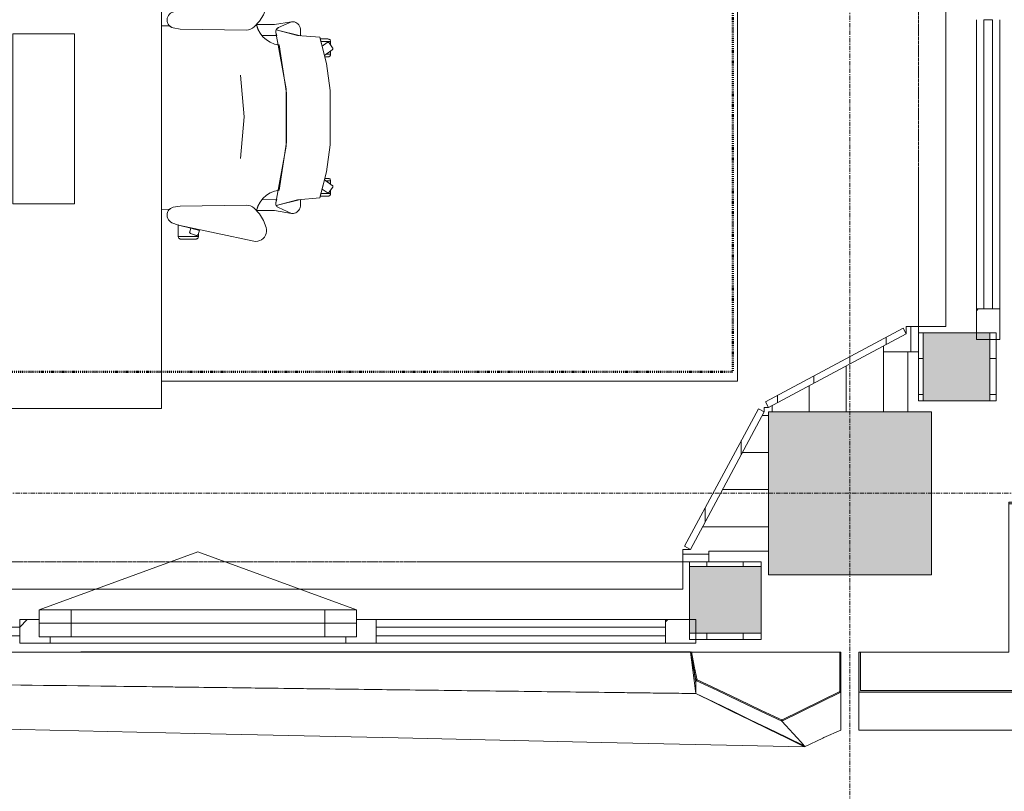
# Model space of a CAD drawing. Header units: millimetres. Extents: x -3388 to 301539, y -5590 to 54660.
# Tile 44 of 216: x 55308 to 58026, y 11777 to 13908. Entities that reach past the tile are written whole.
import ezdxf

# ---------------------------------------------------------------- set-up
doc = ezdxf.new("R2010")
doc.units = ezdxf.units.MM
for name, pattern in [('30_minuten', [5.6, 2.4, -1.6, 0, -1.6]), ('Hidden_2', [2, 1, -1]), ('stramienlijn', [21, 12, -3, 3, -3])]:
    doc.linetypes.add(name, pattern=pattern)
for name, color, linetype, lineweight in [('A-DETL-MBND', 5, 'Continuous', 9), ('A-FLOR', 192, 'Continuous', 13), ('A-GENM', 13, 'Continuous', 9), ('A-GLAZ', 151, 'Continuous', 9), ('A-GLAZ-CURT', 52, 'Continuous', 9), ('A-GLAZ-CWMG', 51, 'Continuous', 9), ('A-WALL', 113, 'Continuous', 9), ('A-WALL-PATT', 111, 'Continuous', 18), ('I-FURN', 30, 'Continuous', 13), ('S-COLS', 52, 'Continuous', 13), ('S-GRID', 1, 'Continuous', 9)]:
    doc.layers.add(name, color=color, linetype=linetype, lineweight=lineweight)
pattern_1 = [(90, (0, 0), (-100, 6e-15), [])]
pattern_2 = [(180, (58004, 15272.5), (8e-14, -100), [])]
pattern_3 = [(90, (54905, 12196), (-100, -4e-12), [])]

# ---------------------------------------------------------------- blocks, each defined once
blk = doc.blocks.new('Prefab_Betonkolom_Rechthoekig - Prefab kolom rechthoekig 450x450-1702233-4e verdieping - bouwdeel 3_ 4_ 5')
at = {"layer": 'S-COLS', "lineweight": 9}
blk.add_hatch(color=254, dxfattribs=at).paths.add_polyline_path([(-225, -225), (225, -225), (225, 225), (-225, 225)], flags=0)
at = {"layer": 'S-COLS', "color": 8, "lineweight": 9}
for p, q in [((225, 225), (-225, 225)), ((-225, 225), (-225, -225)), ((225, -225), (225, 225)), ((-225, -225), (225, -225))]:
    blk.add_line(p, q, dxfattribs=at)
blk = doc.blocks.new('stadhuis Zoetermeer_constructie_4_rvt-1-4e verdieping - bouwdeel 3_ 4_ 5')
at = {"layer": 'A-DETL-MBND', "color": 254}
for p, q in [((57768, 13061), (57768, 12990.3)), ((57768, 12990.3), (57693, 12990.3)), ((57693, 12990.3), (57760, 12990.3)), ((57760, 12990.3), (57760, 12825.3)), ((57789.5, 12990.3), (57768, 12990.3)), ((57760, 12825.3), (57693, 12825.3)), ((57210, 12432), (57139, 12432)), ((57210, 12440), (57210, 12432)), ((57375, 12440), (57210, 12440)), ((57210, 12432), (57210, 12410.5))]:
    blk.add_line(p, q, dxfattribs=at)
at = {"layer": 'A-FLOR', "color": 8, "lineweight": 9}
for p, q in [((57693, 12825), (57693, 13007.4)), ((57192.6, 12507), (57375, 12507))]:
    blk.add_line(p, q, dxfattribs=at)
at = {"lineweight": 9, "rotation": 270.0000000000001}
blk.add_blockref('Prefab_Betonkolom_Rechthoekig - Prefab kolom rechthoekig 450x450-1702233-4e verdieping - bouwdeel 3_ 4_ 5', (57600, 12600), dxfattribs=at)
blk = doc.blocks.new('82_FU_WPB_SH_oth_bureau dubbel - overleg 2p 1600x1600x700-V264-4e verdieping - bouwdeel 3_ 4_ 5')
at = {"layer": 'I-FURN', "color": 8, "lineweight": 9}
for p, q in [((-800, 820), (-800, 40)), ((800, 820), (-800, 820)), ((800, 820), (-800, 820)), ((-800, 820), (-800, 40)), ((800, 40), (800, 820)), ((800, 40), (800, 820)), ((-235, 580), (-235, 410)), ((235, 580), (-235, 580)), ((235, 410), (235, 580)), ((-235, 410), (235, 410)), ((-60.8, 260), (-60.8, 225)), ((60.8, 260), (-60.8, 260)), ((60.8, 225), (60.8, 260)), ((-226.2, 135.5), (-201.2, 225)), ((-201.2, 225), (198.8, 225)), ((198.8, 225), (223.8, 135.5)), ((-226.2, 135.5), (223.8, 135.5)), ((-226.2, 115.5), (-226.2, 135.5)), ((-217, 105.5), (-226.2, 115.5)), ((223.8, 115.5), (214.5, 105.5)), ((223.8, 135.5), (223.8, 115.5)), ((214.5, 105.5), (-217, 105.5)), ((777.2, 40), (800, 40)), ((777.2, 40), (800, 40)), ((800, 40), (800, 0)), ((-800, -780), (-800, 0)), ((777.2, 0), (800, 0)), ((800, 0), (800, -780)), ((-800, 0), (-800, -780)), ((800, 0), (777.2, 0)), ((800, -780), (800, 0)), ((-217, -65.5), (-226.2, -75.5)), ((-226.2, -75.5), (-226.2, -95.5)), ((214.5, -65.5), (-217, -65.5)), ((223.8, -75.5), (214.5, -65.5)), ((223.8, -95.5), (223.8, -75.5)), ((-226.2, -95.5), (-201.2, -185)), ((-226.2, -95.5), (223.8, -95.5)), ((198.8, -185), (223.8, -95.5)), ((-201.2, -185), (198.8, -185)), ((-60.8, -220), (-60.8, -185)), ((60.8, -185), (60.8, -220)), ((60.8, -220), (-60.8, -220)), ((-235, -580), (-235, -410)), ((-235, -410), (235, -410)), ((235, -410), (235, -580)), ((235, -580), (-235, -580)), ((800, -780), (-800, -780)), ((-800, -780), (800, -780))]:
    blk.add_line(p, q, dxfattribs=at)
blk = doc.blocks.new('82_FU_WPB_SH_oth_bureaustoel - Medachair_dwg-4535414-4e verdieping - bouwdeel 3_ 4_ 5')
at = {"layer": 'I-FURN', "color": 8, "lineweight": 9, "flags": 128}
for points in [[(892.889, 168.223), (890.967, 168.059), (889.043, 168.196), (887.164, 168.631), (885.376, 169.354), (900.733, 228.425), (905.902, 289.24), (978.561, 307.639), (1052.71, 318.565), (1203.12, 318.565), (1277.28, 307.639), (1349.93, 289.24), (1355.1, 228.425), (1370.46, 169.354), (1368.67, 168.631), (1366.79, 168.196), (1364.87, 168.059), (1362.95, 168.223), (1207.14, 197.058), (1048.69, 197.058)], [(918.125, 319.565), (927.701, 319.565), (921.833, 315.302), (921.252, 314.785), (920.782, 314.165), (920.443, 313.465), (920.246, 312.713), (920.201, 311.936), (920.307, 311.165), (920.562, 310.431), (920.955, 309.759), (930.663, 296.398), (918.125, 292.89), (918.125, 319.565), (918.125, 292.89), (910.828, 290.739), (910.828, 312.214), (910.93, 313.488), (911.254, 314.724), (911.788, 315.885), (912.516, 316.936), (913.416, 317.843), (914.461, 318.579), (915.618, 319.121), (916.852, 319.453)], [(940.758, 324.147), (956.25, 302.822), (930.663, 296.398), (920.955, 309.759), (920.562, 310.431), (920.307, 311.165), (920.201, 311.936), (920.246, 312.713), (920.443, 313.465), (920.782, 314.165), (921.252, 314.785), (921.833, 315.302), (935.215, 325.024), (935.808, 325.381), (936.454, 325.628), (937.133, 325.76), (937.824, 325.773), (938.507, 325.664), (939.161, 325.439), (939.766, 325.104), (940.304, 324.669)], [(952.817, 319.565), (944.086, 319.565), (952.817, 307.547)], [(956.25, 302.822), (960.114, 303.709), (960.114, 312.214), (960.012, 313.488), (959.689, 314.724), (959.155, 315.885), (958.427, 316.936), (957.526, 317.842), (956.482, 318.578), (955.325, 319.121), (954.091, 319.453), (952.817, 319.565), (952.817, 307.547)], [(1299.59, 302.822), (1295.72, 303.709), (1295.72, 312.214), (1295.82, 313.488), (1296.15, 314.724), (1296.68, 315.885), (1297.41, 316.936), (1298.31, 317.842), (1299.35, 318.578), (1300.51, 319.121), (1301.75, 319.453), (1303.02, 319.565), (1303.02, 307.547)], [(1315.08, 324.147), (1299.59, 302.822), (1325.17, 296.398), (1334.88, 309.759), (1335.27, 310.431), (1335.53, 311.165), (1335.64, 311.936), (1335.59, 312.713), (1335.39, 313.465), (1335.05, 314.165), (1334.58, 314.785), (1334, 315.302), (1320.62, 325.024), (1319.95, 325.418), (1319.21, 325.673), (1318.44, 325.779), (1317.67, 325.733), (1316.92, 325.537), (1316.22, 325.197), (1315.6, 324.728)], [(1303.02, 319.565), (1311.75, 319.565), (1303.02, 307.547)], [(1337.71, 319.565), (1328.13, 319.565), (1334, 315.302), (1334.58, 314.785), (1335.05, 314.165), (1335.39, 313.465), (1335.59, 312.713), (1335.64, 311.936), (1335.53, 311.165), (1335.27, 310.431), (1334.88, 309.759), (1325.17, 296.398), (1337.71, 292.89), (1337.71, 319.565), (1337.71, 292.89), (1345.01, 290.739), (1345.01, 312.214), (1344.91, 313.488), (1344.58, 314.724), (1344.05, 315.885), (1343.32, 316.936), (1342.42, 317.843), (1341.38, 318.579), (1340.22, 319.121), (1338.98, 319.453)], [(885.376, 169.354), (901.933, 235.905), (883.884, 235.905), (878.925, 235.405), (875.362, 233.856), (872.064, 231.801), (869.103, 229.285), (866.877, 226.428), (865.11, 223.266), (863.842, 219.874), (863.209, 217.007), (863.006, 214.077), (863.24, 211.15), (879.412, 175.835), (880.431, 173.831), (881.796, 172.044), (883.463, 170.535)], [(871.242, 164.405), (863.24, 211.15), (879.412, 175.835), (880.505, 173.714), (881.986, 171.843), (883.8, 170.291), (885.878, 169.118), (888.143, 168.366), (890.51, 168.064), (892.892, 168.223), (901.41, 170.576), (901.218, 129.572), (891.954, 123.132), (881.803, 118.206), (871.01, 114.916)], [(1362.94, 168.223), (1354.43, 170.576), (1354.62, 129.572), (1363.88, 123.132), (1374.03, 118.206), (1384.83, 114.916), (1384.59, 164.405), (1392.6, 211.15), (1376.42, 175.835), (1375.41, 173.831), (1374.04, 172.044), (1372.37, 170.535), (1370.46, 169.354), (1368.67, 168.631), (1366.79, 168.196), (1364.87, 168.059)], [(824.403, 141.678), (818.953, 142.657), (813.415, 142.634), (807.972, 141.609), (802.805, 139.617), (798.084, 136.723), (793.963, 133.023), (790.58, 128.638), (788.046, 123.714), (786.445, 118.413), (785.829, 112.909), (786.219, 107.385), (831.099, -100.079), (837.63, -118.572), (839.728, -122.329), (842.495, -125.624), (845.834, -128.337), (849.625, -130.373), (853.732, -131.657), (858.007, -132.144), (862.297, -131.816), (866.449, -130.686), (870.313, -128.793), (873.751, -126.206), (876.639, -123.017), (878.875, -119.341), (880.377, -115.309), (883.676, -96.3046), (886.374, 87.0952), (885.563, 92.9865), (883.773, 98.6577), (881.055, 103.947), (877.488, 108.705), (862.019, 123.036), (844.106, 134.163)], [(1369.46, 87.0952), (1372.16, -96.3046), (1375.46, -115.309), (1376.96, -119.341), (1379.2, -123.017), (1382.09, -126.206), (1385.52, -128.793), (1389.39, -130.686), (1393.54, -131.816), (1397.83, -132.144), (1402.1, -131.657), (1406.21, -130.373), (1410, -128.337), (1413.34, -125.624), (1416.11, -122.329), (1418.21, -118.572), (1424.74, -100.079), (1469.62, 107.385), (1470.01, 112.909), (1469.39, 118.413), (1467.79, 123.714), (1465.26, 128.638), (1461.87, 133.023), (1457.75, 136.723), (1453.03, 139.617), (1447.86, 141.609), (1442.42, 142.634), (1436.88, 142.657), (1431.43, 141.678), (1411.73, 134.163), (1393.82, 123.036), (1378.35, 108.705), (1374.78, 103.947), (1372.06, 98.6577), (1370.27, 92.9865)], [(799.562, -101.355), (799.562, -45.6211), (798.289, -45.733), (797.055, -46.0653), (795.898, -46.6078), (794.853, -47.3438), (793.953, -48.2507), (793.225, -49.3008), (792.691, -50.4619), (792.368, -51.6983), (792.265, -52.9721), (792.265, -94.1338), (792.419, -95.5465), (792.843, -96.9028), (793.521, -98.1512), (794.429, -99.2443), (795.532, -100.141), (796.787, -100.807), (798.148, -101.216)], [(799.562, -45.5991), (807.31, -45.5991), (805.271, -46.2618), (804.634, -46.532), (804.054, -46.9088), (803.548, -47.3805), (803.132, -47.9329), (802.818, -48.5492), (802.616, -49.2106), (802.531, -49.8971), (802.568, -50.5879), (802.723, -51.2618), (807.834, -66.993), (808.146, -67.7056), (808.591, -68.3438), (809.152, -68.8829), (809.807, -69.3023), (810.531, -69.5858), (811.297, -69.7226), (812.075, -69.7073), (812.834, -69.5406), (822.297, -66.4659), (831.099, -100.057), (831.452, -101.333), (799.562, -101.333)], [(816.415, -42.6409), (805.266, -46.2635), (804.629, -46.5337), (804.049, -46.9104), (803.543, -47.3822), (803.127, -47.9346), (802.813, -48.5508), (802.61, -49.2123), (802.526, -49.8988), (802.562, -50.5895), (802.718, -51.2635), (807.829, -66.9946), (808.141, -67.7073), (808.586, -68.3455), (809.147, -68.8846), (809.802, -69.304), (810.526, -69.5875), (811.292, -69.7243), (812.07, -69.709), (812.829, -69.5423), (822.292, -66.4676)], [(1456.27, -45.5991), (1448.53, -45.5991), (1450.57, -46.2618), (1451.2, -46.532), (1451.78, -46.9088), (1452.29, -47.3805), (1452.7, -47.9329), (1453.02, -48.5492), (1453.22, -49.2106), (1453.3, -49.8971), (1453.27, -50.5879), (1453.11, -51.2618), (1448, -66.993), (1447.73, -67.6297), (1447.35, -68.2097), (1446.88, -68.7156), (1446.33, -69.1319), (1445.71, -69.4459), (1445.05, -69.6481), (1444.37, -69.7324), (1443.68, -69.6962), (1443, -69.5406), (1433.54, -66.4659), (1424.74, -100.057), (1424.38, -101.333), (1456.27, -101.333)], [(1439.42, -42.6409), (1450.57, -46.2635), (1451.21, -46.5337), (1451.79, -46.9104), (1452.29, -47.3822), (1452.71, -47.9346), (1453.02, -48.5508), (1453.23, -49.2123), (1453.31, -49.8988), (1453.27, -50.5895), (1453.12, -51.2635), (1448.01, -66.9946), (1447.69, -67.7073), (1447.25, -68.3455), (1446.69, -68.8846), (1446.03, -69.304), (1445.31, -69.5875), (1444.54, -69.7243), (1443.77, -69.709), (1443.01, -69.5423), (1433.54, -66.4676)], [(1456.27, -101.355), (1456.27, -45.6211), (1457.55, -45.733), (1458.78, -46.0653), (1459.94, -46.6078), (1460.98, -47.3438), (1461.88, -48.2507), (1462.61, -49.3008), (1463.14, -50.4619), (1463.47, -51.6983), (1463.57, -52.9721), (1463.57, -94.1338), (1463.42, -95.5465), (1462.99, -96.9028), (1462.31, -98.1512), (1461.41, -99.2443), (1460.3, -100.141), (1459.05, -100.807), (1457.69, -101.216)]]:
    blk.add_lwpolyline(points, close=True, dxfattribs=at)
for points in [[(1391.99, 219.874), (1392.63, 217.007), (1392.83, 214.077), (1392.6, 211.15), (1392.83, 214.077), (1392.63, 217.007), (1391.99, 219.874), (1390.73, 223.267), (1388.96, 226.428), (1386.73, 229.285), (1383.77, 231.802), (1380.47, 233.857), (1376.91, 235.406), (1371.95, 235.905), (1353.9, 235.905), (1370.46, 169.354), (1372.37, 170.535), (1374.04, 172.044), (1375.41, 173.831), (1376.42, 175.835), (1392.6, 211.15)], [(1375.46, -115.309), (1372.16, -96.3046), (1369.46, 87.0952), (1370.27, 92.9865), (1372.06, 98.6577), (1374.78, 103.947), (1378.35, 108.705), (1384.43, 115.005), (1372.33, 118.902), (1361.09, 124.852), (1351.07, 132.673), (1342.56, 142.125), (1335.84, 152.917), (1331.11, 164.717), (1328.51, 177.162), (1195.33, 198.061), (1060.51, 198.061), (927.325, 177.162), (924.726, 164.717), (919.993, 152.917), (913.272, 142.125), (904.769, 132.673), (894.746, 124.852), (883.511, 118.902), (871.409, 115.005), (877.488, 108.705), (881.055, 103.947), (883.773, 98.6577), (885.563, 92.9865), (886.374, 87.0952), (883.676, -96.3046), (880.377, -115.309), (879.012, -119.052), (877.014, -122.499), (874.445, -125.544), (874.7616, -147.7067)], [(1241.01, 70.5866), (1126.01, 80.6836), (1011.01, 70.5866)], [(1381.0744, -147.7067), (1381.39, -125.544), (1378.82, -122.499), (1376.82, -119.052), (1375.46, -115.309)]]:
    blk.add_lwpolyline(points, dxfattribs=at)
blk = doc.blocks.new('82_FU_WPB_SH_oth_bureaustoel - 82_FU_WPB_SH_oth_bureaustoel-362900-4e verdieping - bouwdeel 3_ 4_ 5')
blk.add_blockref('82_FU_WPB_SH_oth_bureaustoel - Medachair_dwg-4535414-4e verdieping - bouwdeel 3_ 4_ 5', (-1131.3, 47.7))
blk = doc.blocks.new('Stadhuis Zoetermeer_OTH_interieur_rvt-1-4e verdieping - bouwdeel 3_ 4_ 5')
at = {"color": 8, "lineweight": 9, "rotation": 270.0000000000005}
for name, p in [('82_FU_WPB_SH_oth_bureau dubbel - overleg 2p 1600x1600x700-V264-4e verdieping - bouwdeel 3_ 4_ 5', (54879.2, 13634.2)), ('82_FU_WPB_SH_oth_bureaustoel - 82_FU_WPB_SH_oth_bureaustoel-362900-4e verdieping - bouwdeel 3_ 4_ 5', (55799.2, 13634.2))]:
    blk.add_blockref(name, p, dxfattribs=at)
blk = doc.blocks.new('NLRS_65_GM_WPB_brandscheiding_gen_ISR - 30 minuten-3342762-4e verdieping - bouwdeel 3_ 4_ 5')
at = {"layer": 'A-GENM', "linetype": '30_minuten', "lineweight": 50}
blk.add_line((0, 0), (4907.2, 0), dxfattribs=at)
blk = doc.blocks.new('NLRS_65_GM_WPB_brandscheiding_gen_ISR - 30 minuten-3342768-4e verdieping - bouwdeel 3_ 4_ 5')
at = {"layer": 'A-GENM', "linetype": '30_minuten', "lineweight": 50}
blk.add_line((0, 0), (12426.75, 0), dxfattribs=at)
blk = doc.blocks.new('00_kader 5350x3250 - 00_kader 5350x3250-V32-4e verdieping - bouwdeel 3_ 4_ 5')
at = {"layer": 'A-DETL-MBND'}
blk.add_line((57162.9, 12161.7), (57160.1, 12161), dxfattribs=at)
for points, knots in [([(55182.5, 12161.5), (55339.4, 12161.6), (55580.1, 12161.6), (55904.4, 12161.6), (56155.6, 12161.6), (56406.7, 12161.7), (56615.9, 12161.7), (56783.3, 12161.7), (56888, 12161.7), (56971.7, 12161.7), (57034.4, 12161.7), (57086.8, 12161.7), (57123.4, 12161.7), (57144.3, 12161.8), (57154.8, 12161.7), (57160, 12161.8)], [0.5625009, 0.5625009, 0.5625009, 0.5625009, 0.6666667, 0.7222222, 0.7777778, 0.8333333, 0.8888889, 0.9166667, 0.9444444, 0.9583333, 0.9722222, 0.9861111, 0.9930556, 0.9965278, 1, 1, 1, 1]), ([(57162.9, 12161.7), (57162.9, 12161.7), (57162.9, 12161.8), (57162.9, 12161.7), (57162.9, 12161.7), (57162.9, 12161.7), (57162.9, 12161.7), (57162.9, 12161.7), (57162.9, 12161.7), (57162.9, 12161.6), (57162.9, 12161.6)], [0.0017291, 0.0017291, 0.0017291, 0.0017291, 0.0069444, 0.0138889, 0.0277778, 0.0555556, 0.0833333, 0.1111111, 0.1666667, 0.2222222, 0.2222222, 0.2222222, 0.2222222])]:
    blk.add_open_spline(points, degree=3, knots=knots, dxfattribs=at)
blk = doc.blocks.new('00_kader_hoek2 - 00_kader_hoek2-2921071-4e verdieping - bouwdeel 3_ 4_ 5')
at = {"layer": 'A-GENM'}
blk.add_hatch(color=256, dxfattribs=at).paths.add_polyline_path([(25, -548.9), (548.9, -548.9), (548.9, -25), (439, -25), (439, -29), (544.8, -29), (544.8, -544.8), (29, -544.8), (29, -439), (25, -439), (25, -463.2)], flags=0)
at = {"layer": 'A-GENM', "lineweight": 13}
for p, q in [((548.9, -25), (439, -25)), ((439, -25), (439, -29)), ((548.9, -548.9), (548.9, -25)), ((439, -29), (544.8, -29)), ((544.8, -29), (544.8, -544.8)), ((29, -439), (25, -439)), ((25, -439), (25, -548.9)), ((29, -544.8), (29, -439)), ((25, -548.9), (548.9, -548.9)), ((544.8, -544.8), (29, -544.8))]:
    blk.add_line(p, q, dxfattribs=at)
at = {"layer": 'A-GENM'}
for p, q in [((654, -25), (548.9, -25)), ((654, -25), (654, -654)), ((439, -29), (439, -439)), ((439, -439), (29, -439)), ((25, -548.9), (25, -654)), ((654, -654), (548.9, -548.9)), ((654, -654), (25, -654))]:
    blk.add_line(p, q, dxfattribs=at)
blk = doc.blocks.new('Rectangular Mullion - 31_CWM_065x84-V126-4e verdieping - bouwdeel 3_ 4_ 5')
at = {"layer": 'A-GLAZ-CWMG'}
h = blk.add_hatch(dxfattribs=at)
h.set_pattern_fill('FP_98', color=256, style=0, pattern_type=2)
h.set_pattern_definition([(225, (13025, 57981.5), (449.013, -449.013), []), (225, (13025, 57822.75), (6e-14, -898.0256), []), (225, (13025, 58140.25), (6e-14, -898.0256), [])])
h.paths.add_polyline_path([(0, -17.1), (0, -32.5), (-84, -32.5), (-84, 32.5), (0, 32.5)], flags=0)
at = {"layer": 'A-GLAZ-CWMG', "lineweight": 18}
for p, q in [((-84, 32.5), (0, 32.5)), ((-84, -32.5), (-84, 32.5)), ((0, 32.5), (0, -32.5)), ((0, -32.5), (-84, -32.5))]:
    blk.add_line(p, q, dxfattribs=at)
blk = doc.blocks.new('System Panel - 31_CWP_glas_gevel-3643622-4e verdieping - bouwdeel 3_ 4_ 5')
at = {"layer": 'A-GLAZ-CURT', "lineweight": 13}
for p, q in [((399.5, 12), (-399.5, 12)), ((-399.5, 12), (-399.5, -12)), ((399.5, -12), (399.5, 12)), ((-399.5, -12), (399.5, -12))]:
    blk.add_line(p, q, dxfattribs=at)
blk = doc.blocks.new('Rectangular Mullion - 31_CWM_065x84-2930152-4e verdieping - bouwdeel 3_ 4_ 5')
at = {"layer": 'A-GLAZ-CWMG'}
for p, q in [((41909, 12251), (42708, 12251)), ((41909, 12186), (42708, 12186))]:
    blk.add_line(p, q, dxfattribs=at)
blk = doc.blocks.new('31_Gevelopening_v2 - Merk_A-01-V129-4e verdieping - bouwdeel 3_ 4_ 5')
at = {"layer": 'A-GLAZ', "linetype": 'Hidden_2'}
for p, q in [((1357, -107.3), (-1357, -107.3)), ((-908.3, -107.3), (-1336.2, -107.3)), ((1336.2, -107.3), (908.3, -107.3)), ((1339, -107.3), (1357, -107.3)), ((1357, -107.3), (1339, -107.3))]:
    blk.add_line(p, q, dxfattribs=at)
blk = doc.blocks.new('00_kader 5350x3250 - 00_kader 5350x3250-V243-4e verdieping - bouwdeel 3_ 4_ 5')
at = {"layer": 'A-GENM'}
for points in [[(57175, 12083.2), (57177.9, 12083.8), (57162.9, 12161.6), (57160, 12161), (57167.5, 12122.1)], [(57572, 12051.1), (57575, 12051.1), (57575, 12161), (57572, 12161), (57572, 12136.8)], [(57412.2, 11970.3), (57413.5, 11973.1), (57176.3, 12085.9), (57175, 12083.2), (57406, 11973.3)], [(57412.2, 11970.3), (57575, 12051.1), (57573.7, 12053.8), (57410.9, 11973)]]:
    blk.add_hatch(color=256, dxfattribs=at).paths.add_polyline_path(points, flags=0)
at = {"layer": 'A-GENM', "lineweight": 13}
for p, q in [((57162.9, 12161.6), (57160, 12161)), ((57572, 12161), (57572, 12051.1)), ((57575, 12161), (57572, 12161)), ((57575, 12051.1), (57575, 12161)), ((57175, 12083.2), (57177.9, 12083.8)), ((57573.7, 12053.8), (57410.9, 11973)), ((57412.2, 11970.3), (57575, 12051.1)), ((57572, 12051.1), (57575, 12051.1)), ((57575, 12051.1), (57573.7, 12053.8)), ((57410.9, 11973), (57412.2, 11970.3)), ((57412.2, 11970.3), (57413.5, 11973.1))]:
    blk.add_line(p, q, dxfattribs=at)
at = {"layer": 'A-GENM'}
for p, q in [((57175, 12072.7), (57175, 12071.2)), ((57175, 12059.2), (57175, 12057.7)), ((57575, 12051.1), (57575, 11946)), ((57527.7, 11925.1), (57575, 11946))]:
    blk.add_line(p, q, dxfattribs=at)
at = {"layer": 'A-GENM', "lineweight": 13, "flags": 128}
for points in [[(57160, 12161), (57167.5, 12122.1), (57175, 12083.2)], [(57177.9, 12083.8), (57170.4, 12122.7), (57162.9, 12161.6)], [(57176.3, 12085.9), (57175.6, 12084.6), (57175, 12083.2)], [(57175, 12083.2), (57234.3, 12055), (57293.6, 12026.8), (57352.9, 11998.6), (57412.2, 11970.3)], [(57413.5, 11973.1), (57354.2, 12001.3), (57294.9, 12029.5), (57235.6, 12057.7), (57176.3, 12085.9)]]:
    blk.add_lwpolyline(points, dxfattribs=at)
at = {"layer": 'A-GENM', "flags": 128}
for points in [[(57175, 12083.2), (57175, 12077.2), (57175, 12074.3)], [(57175, 12066.7), (57175, 12065.2), (57175, 12060.7)], [(57175, 12056), (57175, 12053.2), (57175, 12047.2)], [(57175, 12047.2), (57225, 12023), (57275, 11998.8), (57325, 11974.5), (57375, 11950.3), (57425, 11926), (57473.8, 11902.3)], [(57575, 11946), (57575, 11963.5), (57575, 11981), (57575, 11998.6), (57575, 12016.1), (57575, 12033.6), (57575, 12051.1)], [(57475, 11901.8), (57464.5, 11913.2), (57454.1, 11924.6), (57443.6, 11936.1), (57433.1, 11947.5), (57422.7, 11958.9), (57412.2, 11970.3)], [(57412.2, 11970.3), (57422.7, 11958.9), (57433.1, 11947.5), (57443.6, 11936.1), (57454.1, 11924.6), (57464.5, 11913.2), (57475, 11901.8)]]:
    blk.add_lwpolyline(points, dxfattribs=at)
at = {"layer": 'A-GENM'}
for points in [[(57160, 12161), (57161.3, 12151.5), (57163.7, 12132.6), (57166.2, 12113.6), (57167.5, 12104.1)], [(57171.3, 12075.4), (57172.5, 12066), (57173.8, 12056.6), (57175, 12047.2)]]:
    blk.add_open_spline(points, degree=3, dxfattribs=at)
for points, knots in [([(57172.9, 12085.8), (57172.1, 12092.1), (57171, 12100.6), (57169.9, 12109.1), (57169.6, 12111.4)], [0.3355465, 0.3355465, 0.3355465, 0.3355465, 0.5, 0.5604218, 0.5604218, 0.5604218, 0.5604218]), ([(57174.4, 12074.9), (57174.3, 12075.3), (57174, 12077.9), (57173.7, 12080.4), (57173.4, 12082.5)], [0.23996289, 0.23996289, 0.23996289, 0.23996289, 0.25, 0.30667054, 0.30667054, 0.30667054, 0.30667054]), ([(57175, 12056.8), (57175, 12057.6), (57175, 12060.4), (57175, 12065.2), (57175, 12070.5), (57175, 12073.7), (57175, 12074.9)], [0.2662956, 0.2662956, 0.2662956, 0.2662956, 0.3333333, 0.5, 0.6666667, 0.7700358, 0.7700358, 0.7700358, 0.7700358])]:
    blk.add_open_spline(points, degree=3, knots=knots, dxfattribs=at)
blk = doc.blocks.new('00_kader 5350x3250 - 00_kader 5350x3250-V244-4e verdieping - bouwdeel 3_ 4_ 5')
at = {"layer": 'A-GENM'}
for p, q in [((57572, 12161), (57163.1, 12161)), ((57575.1, 11950.7), (57575, 11948)), ((57472.8, 11902.2), (57474.6, 11902.2)), ((57475.1, 11902.2), (57475, 11899.5))]:
    blk.add_line(p, q, dxfattribs=at)
at = {"layer": 'A-GENM', "flags": 128}
for points in [[(57175, 12046.8), (56669.4, 12053.2), (56163.9, 12059.5), (55658.3, 12065.9), (55152.8, 12072.2), (54647.2, 12078.6), (54141.7, 12084.9), (53636.1, 12091.3), (53130.6, 12097.6), (52630.8, 12103.9)], [(57475, 11899.5), (57425, 11924.1), (57375, 11948.6), (57325, 11973.2), (57275, 11997.7), (57225, 12022.3), (57175, 12046.8)], [(52500.1, 12009.3), (52986.1, 11998.6), (53547.2, 11986.2), (54108.3, 11973.8), (54669.4, 11961.5), (55230.6, 11949.1), (55791.7, 11936.7), (56352.8, 11924.3), (56913.9, 11911.9), (57475, 11899.5)], [(57475, 11899.5), (56913.9, 11911.9), (56352.8, 11924.3), (55791.7, 11936.7), (55230.6, 11949.1), (54669.4, 11961.5), (54108.3, 11973.9), (53547.2, 11986.2), (52986.1, 11998.6), (52500.2, 12009.4)], [(57527.7, 11925.1), (57525, 11923.8), (57475, 11899.5)]]:
    blk.add_lwpolyline(points, dxfattribs=at)
at = {"layer": 'A-GENM'}
for points, knots in [([(52640, 12161.8), (52645.2, 12161.7), (52655.7, 12161.8), (52676.6, 12161.7), (52713.2, 12161.7), (52765.6, 12161.7), (52828.3, 12161.7), (52912, 12161.7), (53016.7, 12161.7), (53184.1, 12161.7), (53393.3, 12161.7), (53644.4, 12161.6), (53895.6, 12161.6), (54230.4, 12161.6), (54648.9, 12161.5), (55151.1, 12161.5), (55569.6, 12161.5), (55904.4, 12161.4), (56155.6, 12161.4), (56406.7, 12161.4), (56615.9, 12161.4), (56783.3, 12161.4), (56888, 12161.4), (56971.7, 12161.4), (57034.4, 12161.4), (57086.8, 12161.4), (57123.4, 12161.4), (57144.3, 12161.4), (57154.8, 12161.4), (57160, 12161.4)], [0, 0, 0, 0, 0.003472, 0.006944, 0.013889, 0.027778, 0.041667, 0.055556, 0.083333, 0.111111, 0.166667, 0.222222, 0.277778, 0.333333, 0.444444, 0.555556, 0.666667, 0.722222, 0.777778, 0.833333, 0.888889, 0.916667, 0.944444, 0.958333, 0.972222, 0.986111, 0.993056, 0.996528, 1, 1, 1, 1]), ([(57160, 12161), (57154.7, 12161), (57144.3, 12161), (57123.4, 12161), (57086.8, 12161), (57034.4, 12161), (56971.7, 12161), (56888, 12161), (56783.3, 12161), (56657.8, 12161), (56532.2, 12161), (56364.8, 12161), (56071.9, 12161), (55653.3, 12161), (55151.1, 12161), (54732.6, 12161), (54397.8, 12161), (54146.7, 12161), (53895.6, 12161), (53644.4, 12161), (53435.2, 12161), (53267.8, 12161), (53142.2, 12161), (53037.6, 12161), (52953.9, 12161), (52891.1, 12161), (52828.3, 12161), (52776, 12161), (52734.2, 12161), (52708, 12161), (52687.1, 12161), (52671.4, 12161), (52658.3, 12161), (52647.8, 12161), (52642.6, 12161), (52640, 12161)], [0, 0, 0, 0, 0.0034722, 0.0069444, 0.0138889, 0.0277778, 0.0416667, 0.0555556, 0.0833333, 0.1111111, 0.1388889, 0.1666667, 0.2222222, 0.3333333, 0.4444444, 0.5555556, 0.6111111, 0.6666667, 0.7222222, 0.7777778, 0.8333333, 0.8611111, 0.8888889, 0.9166667, 0.9305556, 0.9444444, 0.9583333, 0.9722222, 0.9791667, 0.9861111, 0.9895833, 0.9930556, 0.9965278, 0.9982639, 1, 1, 1, 1]), ([(57175, 12046.8), (57173.8, 12056.4), (57171.2, 12075.4), (57167.5, 12103.9), (57164.4, 12127.7), (57161.9, 12146.7), (57160.6, 12156.3), (57160, 12161)], [0, 0, 0, 0, 0.25, 0.5, 0.75, 0.875, 1, 1, 1, 1]), ([(57160.2, 12160.1), (57160.7, 12155.8), (57161.9, 12146.7), (57164.4, 12128.1), (57167.5, 12104.3), (57170, 12085.3), (57171.3, 12075.7), (57171.3, 12075.7)], [0.0110011, 0.0110011, 0.0110011, 0.0110011, 0.125, 0.25, 0.5, 0.75, 0.7507823, 0.7507823, 0.7507823, 0.7507823]), ([(52630.8, 12103.9), (52634.1, 12103.9), (52642.7, 12103.8), (52661.9, 12103.5), (52688.2, 12103.2), (52719.8, 12102.8), (52761.9, 12102.3), (52814.6, 12101.6), (52898.8, 12100.6), (53004.2, 12099.2), (53130.6, 12097.6), (53256.9, 12096.1), (53425.5, 12093.9), (53636.1, 12091.3), (53888.9, 12088.1), (54225.9, 12083.9), (54647.2, 12078.6), (55152.8, 12072.2), (55574.1, 12067), (55911.1, 12062.7), (56163.9, 12059.5), (56416.7, 12056.4), (56627.3, 12053.7), (56795.8, 12051.6), (56901.2, 12050.3), (56985.4, 12049.2), (57048.6, 12048.4), (57101.3, 12047.8), (57138.1, 12047.3), (57159.2, 12047.1), (57169.7, 12046.9), (57175, 12046.8)], [0.0012731, 0.0012731, 0.0012731, 0.0012731, 0.0034722, 0.0069444, 0.0138889, 0.0208333, 0.0277778, 0.0416667, 0.0555556, 0.0833333, 0.1111111, 0.1388889, 0.1666667, 0.2222222, 0.2777778, 0.3333333, 0.4444444, 0.5555556, 0.6666667, 0.7222222, 0.7777778, 0.8333333, 0.8888889, 0.9166667, 0.9444444, 0.9583333, 0.9722222, 0.9861111, 0.9930556, 0.9965278, 1, 1, 1, 1])]:
    blk.add_open_spline(points, degree=3, knots=knots, dxfattribs=at)
blk = doc.blocks.new('31_Gevelopening_v2 - Merk_A-02-3687149-4e verdieping - bouwdeel 3_ 4_ 5')
at = {"layer": 'A-GLAZ', "linetype": 'Hidden_2'}
for p, q in [((-2257, -107.3), (-2239, -107.3)), ((2257, -107.3), (-2257, -107.3)), ((-2239, -107.3), (-2257, -107.3)), ((-1510.8, -107.3), (-2222.3, -107.3))]:
    blk.add_line(p, q, dxfattribs=at)
blk = doc.blocks.new('Rectangular Mullion - 31_CWM_065x84-2930151-4e verdieping - bouwdeel 3_ 4_ 5')
at = {"layer": 'A-GLAZ-CWMG'}
for p, q in [((43692, 12251), (44491, 12251)), ((43692, 12186), (44491, 12186))]:
    blk.add_line(p, q, dxfattribs=at)
blk = doc.blocks.new('Rectangular Mullion - 31_CWM_065x84-V245-4e verdieping - bouwdeel 3_ 4_ 5')
at = {"layer": 'A-GLAZ-CWMG'}
h = blk.add_hatch(dxfattribs=at)
h.set_pattern_fill('FP_144', color=256, style=0, pattern_type=2)
h.set_pattern_definition([(45, (-57175, -12218.5), (-449.013, 449.013), []), (45, (-57016.25, -12218.5), (6e-14, 898.0256), []), (45, (-57333.75, -12218.5), (6e-14, 898.0256), [])])
h.paths.add_polyline_path([(-84, -32.5), (0, -32.5), (0, 32.5), (-84, 32.5)], flags=0)
at = {"layer": 'A-GLAZ-CWMG', "lineweight": 18}
for p, q in [((0, 32.5), (-84, 32.5)), ((-84, 32.5), (-84, -32.5)), ((0, -32.5), (0, 32.5)), ((-84, -32.5), (0, -32.5))]:
    blk.add_line(p, q, dxfattribs=at)
blk = doc.blocks.new('System Panel - 31_CWP_glas_gevel-3644983-4e verdieping - bouwdeel 3_ 4_ 5')
at = {"layer": 'A-GLAZ-CURT', "lineweight": 13}
for p, q in [((408, 12), (-408, 12)), ((-408, 12), (-408, -12)), ((408, -12), (408, 12)), ((-408, -12), (408, -12))]:
    blk.add_line(p, q, dxfattribs=at)
blk = doc.blocks.new('Rectangular Mullion - 31_CWM_065x84-V249-4e verdieping - bouwdeel 3_ 4_ 5')
at = {"layer": 'A-GLAZ-CWMG'}
h = blk.add_hatch(dxfattribs=at)
h.set_pattern_fill('FP_148', color=256, style=0, pattern_type=2)
h.set_pattern_definition([(135, (55350, -12218.5), (-449.013, -449.013), []), (135, (55191.25, -12218.5), (-898.0256, 6e-14), []), (135, (55508.75, -12218.5), (-898.0256, 6e-14), [])])
h.paths.add_polyline_path([(-42, -32.5), (-42, -15), (-12, -15), (-12, 32.5), (42, 32.5), (42, -32.5), (-12, -32.5)], flags=0)
at = {"layer": 'A-GLAZ-CWMG', "lineweight": 18}
for p, q in [((-12, 32.5), (42, 32.5)), ((42, 32.5), (42, -32.5)), ((-42, -32.5), (-42, -15)), ((42, -32.5), (-42, -32.5))]:
    blk.add_line(p, q, dxfattribs=at)
blk = doc.blocks.new('31_WI_raam_1 - raam KADER GEVEL-3643624-4e verdieping - bouwdeel 3_ 4_ 5')
at = {"layer": 'A-GLAZ'}
for p, q in [((-350, 15), (-438, 15)), ((-438, 15), (-438, -60)), ((-350, -60), (-350, 15)), ((438, 15), (350, 15)), ((350, 15), (350, -60)), ((438, -60), (438, 15)), ((-438, -60), (-350, -60)), ((350, -60), (438, -60))]:
    blk.add_line(p, q, dxfattribs=at)
at = {"layer": 'A-GLAZ', "lineweight": 13}
for p, q in [((-438, -22.5), (-438, 15)), ((-438, 15), (438, 15)), ((438, 15), (438, -22.5)), ((438, -22.5), (-438, -22.5)), ((-438, -60), (-438, -22.5)), ((-438, -22.5), (438, -22.5)), ((438, -22.5), (438, -60)), ((438, -60), (-438, -60))]:
    blk.add_line(p, q, dxfattribs=at)
blk = doc.blocks.new('Rectangular Mullion - 31_CWM_065x84-V250-4e verdieping - bouwdeel 3_ 4_ 5')
at = {"layer": 'A-GLAZ-CWMG'}
h = blk.add_hatch(dxfattribs=at)
h.set_pattern_fill('FP_149', color=256, style=0, pattern_type=2)
h.set_pattern_definition([(135, (56250, -12218.5), (-449.013, -449.013), []), (135, (56091.25, -12218.5), (-898.0256, 6e-14), []), (135, (56408.75, -12218.5), (-898.0256, 6e-14), [])])
h.paths.add_polyline_path([(-36.6, -32.5), (-42, -32.5), (-42, 32.5), (12, 32.5), (12, -15), (42, -15), (42, -32.5), (12, -32.5)], flags=0)
at = {"layer": 'A-GLAZ-CWMG', "lineweight": 18}
for p, q in [((-42, 32.5), (12, 32.5)), ((-42, -32.5), (-42, 32.5)), ((42, -15), (42, -32.5)), ((42, -32.5), (-42, -32.5))]:
    blk.add_line(p, q, dxfattribs=at)
blk = doc.blocks.new('BI val - BI val-3643697-4e verdieping - bouwdeel 3_ 4_ 5')
at = {"layer": 'A-GLAZ', "lineweight": 13}
for p in [(-438, 37.5), (438, 37.5)]:
    blk.add_line(p, (0, 196.9), dxfattribs=at)
blk = doc.blocks.new('Rectangular Mullion - 31_CWM_065x84-2930149-4e verdieping - bouwdeel 3_ 4_ 5')
at = {"layer": 'A-GLAZ-CWMG'}
blk.add_line((43608, 12186), (42792, 12186), dxfattribs=at)

msp = doc.modelspace()

# ---------------------------------------------------------------- hatches: boundary and pattern name
at = {"layer": 'A-WALL'}
h = msp.add_hatch(dxfattribs=at)
h.set_pattern_fill('FP_7', color=256, style=0, pattern_type=2)
h.set_pattern_definition(pattern_1)
h.paths.add_polyline_path([(57374.9994, 12837), (57754.9823, 13040.5708), (57746.482, 13056.4373), (57366.4991, 12852.8665)], flags=0)
h.paths.add_polyline_path([(57746.482, 17543.5627), (57754.9823, 17559.4292), (57374.9994, 17763), (57366.4991, 17747.1335), (57603.4928, 17620.1673)], flags=0)
h = msp.add_hatch(dxfattribs=at)
h.set_pattern_fill('FP_7', color=256, style=0, pattern_type=2)
h.set_pattern_definition(pattern_1)
h.paths.add_polyline_path([(57159.4303, 12445.0177), (57363.0011, 12825.0006), (57347.1346, 12833.5009), (57143.5638, 12453.518)], flags=0)
h.paths.add_polyline_path([(52640.5719, 12445.0177), (52656.4384, 12453.518), (52452.8676, 12833.5009), (52437.0011, 12825.0006), (52599.2022, 12522.2379)], flags=0)
at = {"layer": 'A-WALL-PATT', "lineweight": 9}
h = msp.add_hatch(dxfattribs=at)
h.set_pattern_fill('FP_101', color=256, angle=270, style=0, pattern_type=2)
h.set_pattern_definition(pattern_2)
h.paths.add_polyline_path([(57802, 12855), (57802, 13043), (57789.5, 13043), (57789.5, 12855)], flags=0)
h.paths.add_polyline_path([(57802, 15757), (57802, 17690), (57789.5, 17690), (57789.5, 15757)], flags=0)
at = {"layer": 'A-WALL-PATT', "lineweight": 5}
h = msp.add_hatch(color=256, dxfattribs=at)
h.paths.add_polyline_path([(57986, 12855), (57986, 13043), (57802, 13043), (57802, 12855), (57866.8765, 12855)], flags=0)
h.paths.add_polyline_path([(57802, 15757), (57986, 15757), (57986, 17690), (57802, 17690), (57802, 16046.3765)], flags=0)
at = {"layer": 'A-WALL-PATT', "lineweight": 9}
h = msp.add_hatch(dxfattribs=at)
h.set_pattern_fill('FP_101', color=256, angle=270, style=0, pattern_type=2)
h.set_pattern_definition(pattern_2)
h.paths.add_polyline_path([(58004, 12855), (58004, 13043), (57986, 13043), (57986, 12855)], flags=0)
h.paths.add_polyline_path([(58004, 15757), (58004, 17690), (57986, 17690), (57986, 15757), (57998.5661, 15757)], flags=0)
h = msp.add_hatch(dxfattribs=at)
h.set_pattern_fill('FP_143', color=256, angle=-90, style=0, pattern_type=2)
h.set_pattern_definition(pattern_3)
h.paths.add_polyline_path([(57355, 12398), (57355, 12410.5), (57157, 12410.5), (57157, 12398), (57340.1091, 12398)], flags=0)
h.paths.add_polyline_path([(52643, 12398), (52643, 12410.5), (52455, 12410.5), (52455, 12398), (52599.2022, 12398)], flags=0)
at = {"layer": 'A-WALL-PATT', "lineweight": 5}
h = msp.add_hatch(color=256, dxfattribs=at)
h.paths.add_polyline_path([(57157, 12214), (57355, 12214), (57355, 12398), (57157, 12398)], flags=0)
h.paths.add_polyline_path([(52599.2022, 12214), (52643, 12214), (52643, 12398), (52455, 12398), (52455, 12214)], flags=0)
at = {"layer": 'A-WALL-PATT', "lineweight": 9}
h = msp.add_hatch(dxfattribs=at)
h.set_pattern_fill('FP_143', color=256, angle=-90, style=0, pattern_type=2)
h.set_pattern_definition(pattern_3)
h.paths.add_polyline_path([(57355, 12196), (57355, 12214), (57157, 12214), (57157, 12196), (57340.1091, 12196)], flags=0)
h.paths.add_polyline_path([(52643, 12196), (52643, 12214), (52455, 12214), (52455, 12196), (52599.2022, 12196)], flags=0)

# ---------------------------------------------------------------- linework, layer by layer
at = {"layer": 'A-FLOR', "color": 55, "lineweight": 9}
for p, q in [((57590, 12825), (57590, 12952.1837)), ((57247.8173, 12610), (57375, 12610))]:
    msp.add_line(p, q, dxfattribs=at)
at = {"layer": 'A-WALL'}
for p, q in [((57290.0004, 12909.9996), (57290.0004, 17763)), ((57865.0007, 15757), (57865.0007, 13061)), ((57755.0007, 13040.5807), (57755.0007, 13061)), ((57865.0007, 13061), (57755.0007, 13061)), ((57789.5, 13043), (57789.5, 13061)), ((57290.0004, 12909.9996), (55699.2136, 12909.9996)), ((57487, 12897.0029), (57487, 12825)), ((57363.0011, 12837), (57374.9994, 12837)), ((57363.0011, 12825.0006), (57363.0011, 12837)), ((57385, 12825), (57385, 12842.3577)), ((57357.6434, 12815), (57375, 12815)), ((57375, 12713), (57302.9982, 12713)), ((57139.0011, 12334.9993), (57139.0011, 12444.9993)), ((57139.0011, 12444.9993), (57159.4204, 12444.9993)), ((57139.0011, 12410.5), (57157, 12410.5)), ((52661.0011, 12334.9993), (57139.0011, 12334.9993))]:
    msp.add_line(p, q, dxfattribs=at)
at = {"layer": 'A-WALL', "lineweight": 18}
for p, q in [((57746.482, 13056.4373), (57366.4991, 12852.8665)), ((57754.9823, 13040.5708), (57746.482, 13056.4373)), ((57374.9994, 12837), (57754.9823, 13040.5708)), ((58004, 13043), (57789.5, 13043)), ((57789.5, 13043), (57789.5, 12855)), ((57802, 13043), (57802, 12855)), ((57986, 13043), (57986, 12855)), ((58004, 12855), (58004, 13043)), ((57347.1346, 12833.5009), (57143.5638, 12453.518)), ((57363.0011, 12825.0006), (57347.1346, 12833.5009)), ((57366.4991, 12852.8665), (57374.9994, 12837)), ((57789.5, 12855), (58004, 12855)), ((57159.4303, 12445.0177), (57363.0011, 12825.0006)), ((57143.5638, 12453.518), (57159.4303, 12445.0177)), ((57355, 12410.5), (57157, 12410.5)), ((57157, 12410.5), (57157, 12196)), ((57355, 12398), (57157, 12398)), ((57355, 12196), (57355, 12410.5)), ((57355, 12214), (57157, 12214)), ((57157, 12196), (57355, 12196))]:
    msp.add_line(p, q, dxfattribs=at)
at = {"layer": 'S-GRID', "linetype": 'stramienlijn'}
for p, q in [((57600, 54659.8316), (57600, -4400)), ((130950, 12600), (-2788.087, 12600))]:
    msp.add_line(p, q, dxfattribs=at)

# ---------------------------------------------------------------- block references
at = {"lineweight": 5}
for name in ['stadhuis Zoetermeer_constructie_4_rvt-1-4e verdieping - bouwdeel 3_ 4_ 5', 'Stadhuis Zoetermeer_OTH_interieur_rvt-1-4e verdieping - bouwdeel 3_ 4_ 5']:
    msp.add_blockref(name, (0, 0), dxfattribs=at)
at = {"layer": 'A-GENM', "linetype": '30_minuten', "lineweight": 50, "rotation": 270}
msp.add_blockref('NLRS_65_GM_WPB_brandscheiding_gen_ISR - 30 minuten-3342762-4e verdieping - bouwdeel 3_ 4_ 5', (57276.75, 17842.1932), dxfattribs=at)
at = {"layer": 'A-GENM', "linetype": '30_minuten', "lineweight": 50}
msp.add_blockref('NLRS_65_GM_WPB_brandscheiding_gen_ISR - 30 minuten-3342768-4e verdieping - bouwdeel 3_ 4_ 5', (44850, 12935), dxfattribs=at)
at = {"layer": 'A-GENM'}
for name, p in [('00_kader_hoek2 - 00_kader_hoek2-2921071-4e verdieping - bouwdeel 3_ 4_ 5', (57600, 12600)), ('00_kader 5350x3250 - 00_kader 5350x3250-V32-4e verdieping - bouwdeel 3_ 4_ 5', (0, 0)), ('00_kader 5350x3250 - 00_kader 5350x3250-V244-4e verdieping - bouwdeel 3_ 4_ 5', (0, 0)), ('00_kader 5350x3250 - 00_kader 5350x3250-V243-4e verdieping - bouwdeel 3_ 4_ 5', (0, 0))]:
    msp.add_blockref(name, p, dxfattribs=at)
at = {"layer": 'A-GLAZ'}
for name, p, rotation in [('31_Gevelopening_v2 - Merk_A-01-V129-4e verdieping - bouwdeel 3_ 4_ 5', (57896.75, 14400), 269.9999999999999), ('31_Gevelopening_v2 - Merk_A-02-3687149-4e verdieping - bouwdeel 3_ 4_ 5', (54900, 12303.25), 180), ('31_WI_raam_1 - raam KADER GEVEL-3643624-4e verdieping - bouwdeel 3_ 4_ 5', (55800, 12218.5), 180)]:
    msp.add_blockref(name, p, dxfattribs=dict(at, rotation=rotation))
msp.add_blockref('BI val - BI val-3643697-4e verdieping - bouwdeel 3_ 4_ 5', (55800, 12241), dxfattribs=at)
at = {"layer": 'A-GLAZ-CURT'}
for name, p, rotation in [('System Panel - 31_CWP_glas_gevel-3643622-4e verdieping - bouwdeel 3_ 4_ 5', (57981.5, 13508.5), 270.000000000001), ('System Panel - 31_CWP_glas_gevel-3644983-4e verdieping - bouwdeel 3_ 4_ 5', (54900, 12218.5), 180), ('System Panel - 31_CWP_glas_gevel-3643622-4e verdieping - bouwdeel 3_ 4_ 5', (56691.5, 12218.5), 180)]:
    msp.add_blockref(name, p, dxfattribs=dict(at, rotation=rotation))
at = {"layer": 'A-GLAZ-CWMG', "rotation": 90}
msp.add_blockref('Rectangular Mullion - 31_CWM_065x84-2930152-4e verdieping - bouwdeel 3_ 4_ 5', (70200, -28800), dxfattribs=at)
at = {"layer": 'A-GLAZ-CWMG', "extrusion": (0, 0, -1), "rotation": 269.999999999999}
msp.add_blockref('Rectangular Mullion - 31_CWM_065x84-V126-4e verdieping - bouwdeel 3_ 4_ 5', (-57981.5, 13025), dxfattribs=at)
at = {"layer": 'A-GLAZ-CWMG', "extrusion": (0, 0, -1)}
for name, p in [('Rectangular Mullion - 31_CWM_065x84-V249-4e verdieping - bouwdeel 3_ 4_ 5', (-55350, 12218.5)), ('Rectangular Mullion - 31_CWM_065x84-V250-4e verdieping - bouwdeel 3_ 4_ 5', (-56250, 12218.5))]:
    msp.add_blockref(name, p, dxfattribs=at)
at = {"layer": 'A-GLAZ-CWMG'}
for name, p in [('Rectangular Mullion - 31_CWM_065x84-2930151-4e verdieping - bouwdeel 3_ 4_ 5', (12600, 0)), ('Rectangular Mullion - 31_CWM_065x84-V245-4e verdieping - bouwdeel 3_ 4_ 5', (57175, 12218.5)), ('Rectangular Mullion - 31_CWM_065x84-2930149-4e verdieping - bouwdeel 3_ 4_ 5', (12600, 0))]:
    msp.add_blockref(name, p, dxfattribs=at)

doc.saveas('drawing.dxf')
